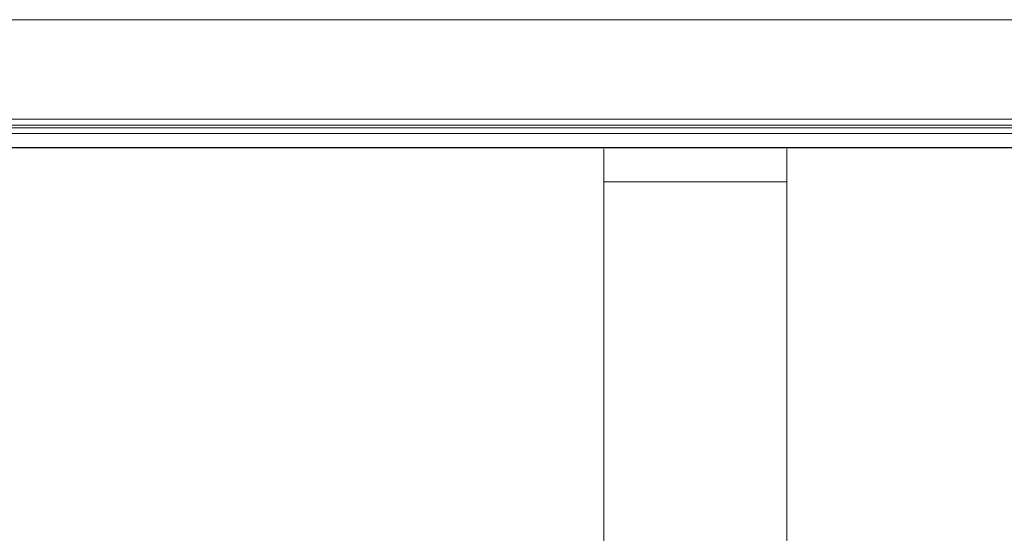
# Model space of a CAD drawing. Extents: x 64716 to 7565828, y -87108 to 5881792.
# Tile 128 of 160: x 286270 to 291650, y -58879 to -56072. Entities that reach past the tile are written whole.
import ezdxf

# ---------------------------------------------------------------- set-up
doc = ezdxf.new("R2010")
doc.units = 0
doc.header["$MEASUREMENT"] = 0
doc.layers.add('linii', color=7, linetype='Continuous', lineweight=15)

msp = doc.modelspace()

# ---------------------------------------------------------------- linework, layer by layer
at = {"layer": 'linii'}
for p, q in [((292620.6, -56647.8), (279289.8, -56647.8)), ((279303.3, -56615.2), (292607.1, -56615.2)), ((292639.2, -56693.1), (279271.2, -56693.1)), ((279286.2, -56662), (292624.2, -56662)), ((289461.4, -56778.4), (289461.4, -61521.2)), ((290461.4, -56778.4), (290461.4, -61521.2, 0)), ((289461.4, -56958.4), (290461.4, -56958.4))]:
    msp.add_line(p, q, dxfattribs=at)
msp.add_lwpolyline([(277455.2, -56071.7), (294455.2, -56071.7), (294455.2, -56771.7), (277455.2, -56771.7)], close=True, dxfattribs=at)
msp.add_lwpolyline([(278061.6, -56071.7), (278764.3, -56771), (293146.1, -56771), (293848.8, -56071.7), (278061.6, -56071.7)], dxfattribs=at)

doc.saveas('drawing.dxf')
